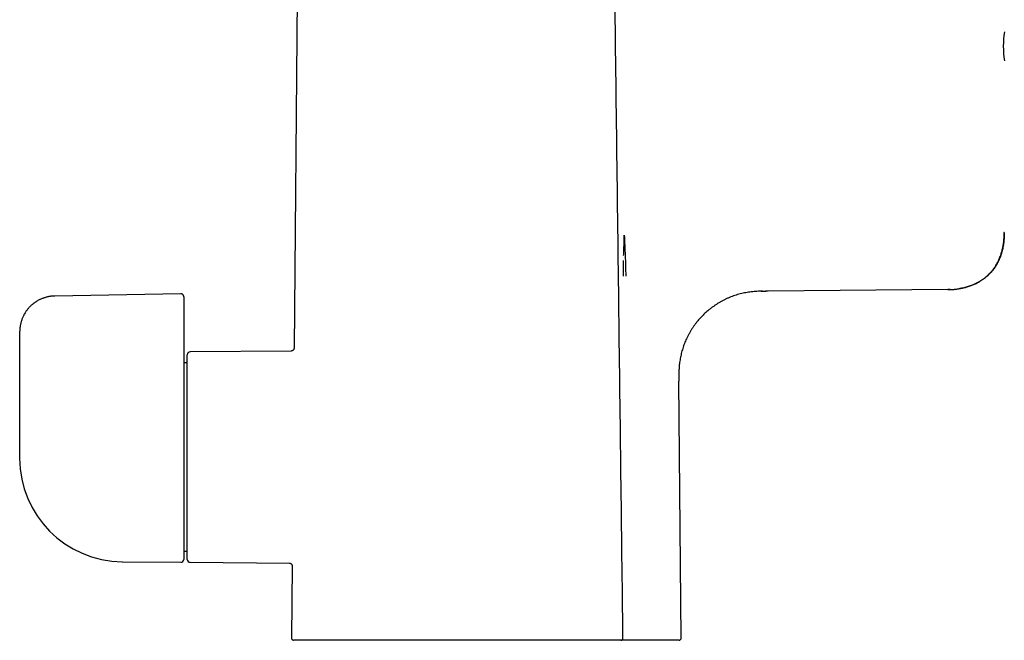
# Model space of a CAD drawing. Header units: millimetres. Extents: x 8 to 823, y 12 to 829.
# Tile 12 of 22: x 155 to 293, y 491 to 578. Entities that reach past the tile are written whole.
import ezdxf

# ---------------------------------------------------------------- set-up
doc = ezdxf.new("R2010")
doc.units = ezdxf.units.MM

msp = doc.modelspace()

# ---------------------------------------------------------------- linework, layer by layer
at = {"color": 7, "linetype": 'Continuous', "lineweight": 30}
for p, q in [((193.48, 584.03), (193.03, 532.06)), ((292.56, 548.27), (292.52, 548.27)), ((239.2, 542.16), (239.2, 544.34)), ((177.17, 539.68), (159.49, 539.37)), ((259.49, 540.05), (259.11, 540.04)), ((284.64, 540.27), (259.49, 540.05)), ((285, 540.28), (284.64, 540.27)), ((177.57, 539.28), (177.57, 537.26)), ((177.57, 537.26), (177.57, 532.9)), ((154.57, 534.37), (154.57, 524.01)), ((192.63, 531.66), (178.47, 531.54)), ((193.03, 532.06), (193.03, 532.06)), ((177.57, 530.6), (177.57, 502.44)), ((178.07, 529.99), (177.57, 529.99)), ((178.07, 502.43), (178.07, 531.14)), ((247.29, 491.39), (246.98, 527.44)), ((154.57, 516.8), (154.57, 516.61)), ((177.57, 503.59), (178.07, 503.59)), ((168.99, 502.11), (177.17, 502.04)), ((178.47, 502.03), (192.37, 501.91)), ((192.76, 501.51), (192.67, 491.39)), ((192.76, 501.51), (192.76, 501.51)), ((239.13, 491.39), (239.13, 491.39)), ((238.8, 491.09), (192.97, 491.09)), ((239.91, 491.09), (238.84, 491.09)), ((246.99, 491.09), (239.91, 491.09))]:
    msp.add_line(p, q, dxfattribs=at)
at = {"color": 7, "linetype": 'Continuous', "lineweight": 30, "flags": 128}
msp.add_lwpolyline([(154.57, 524.01), (154.57, 519.96), (154.57, 516.79)], dxfattribs=at)
at = {"color": 7, "linetype": 'Continuous', "lineweight": 30}
for centre, radius, start, end in [((306.48, 574.39), 14.05, 171.6121, 188.3895), ((178.47, 531.14), 0.4, 90.5, 180), ((169.07, 516.61), 14.5, 180, 269.5), ((177.17, 502.44), 0.4, 269.5, 0), ((178.47, 502.43), 0.4, 180, 269.5), ((192.97, 491.39), 0.3, 179.5, 270), ((246.99, 491.39), 0.3, 270, 0.5)]:
    msp.add_arc(centre, radius, start, end, dxfattribs=at)
for points, knots in [([(239.13, 491.39), (238.94, 506.62), (238.56, 537.5), (238.17, 568.38), (237.97, 584.03)], [0, 0, 0, 0, 0.493069, 1, 1, 1, 1]), ([(239.22, 545.04), (239.23, 545.31), (239.25, 545.85), (239.28, 546.5), (239.3, 547.01), (239.31, 547.35), (239.31, 547.62), (239.31, 547.79), (239.31, 547.87), (239.31, 547.9), (239.31, 547.92)], [0, 0, 0, 0, 0.28, 0.560001, 0.6832, 0.806399, 0.914815, 0.962519, 0.983508, 1, 1, 1, 1]), ([(239.31, 547.92), (239.35, 546.96), (239.42, 545.52), (239.49, 543.61), (239.51, 542.65), (239.52, 542.17)], [0, 0, 0, 0, 0.502066, 0.750958, 1, 1, 1, 1]), ([(284.67, 540.27), (284.67, 540.27), (284.68, 540.27), (284.69, 540.27), (284.71, 540.27), (284.73, 540.27), (284.75, 540.27), (284.76, 540.27), (284.78, 540.27), (284.81, 540.27), (284.83, 540.27), (284.86, 540.27), (284.9, 540.27), (284.94, 540.27), (285, 540.28), (285.09, 540.28), (285.2, 540.29), (285.33, 540.29), (285.47, 540.3), (285.62, 540.32), (285.8, 540.34), (285.99, 540.36), (286.17, 540.39), (286.36, 540.42), (286.54, 540.45), (286.75, 540.49), (286.99, 540.55), (287.25, 540.62), (287.52, 540.69), (287.78, 540.78), (288.04, 540.88), (288.28, 540.98), (288.52, 541.09), (288.76, 541.2), (288.96, 541.31), (289.12, 541.41), (289.26, 541.5), (289.4, 541.58), (289.54, 541.68), (289.67, 541.77), (289.81, 541.88), (289.95, 541.99), (290.09, 542.11), (290.23, 542.23), (290.37, 542.36), (290.51, 542.51), (290.65, 542.66), (290.8, 542.83), (290.94, 543), (291.08, 543.19), (291.21, 543.37), (291.34, 543.57), (291.46, 543.77), (291.58, 543.99), (291.7, 544.21), (291.81, 544.45), (291.92, 544.7), (292.02, 544.96), (292.11, 545.21), (292.19, 545.47), (292.26, 545.72), (292.32, 545.98), (292.38, 546.24), (292.43, 546.52), (292.47, 546.8), (292.5, 547.08), (292.53, 547.37), (292.55, 547.66), (292.56, 547.96), (292.56, 548.17), (292.56, 548.27)], [0, 0, 0, 0, 0.0013719, 0.0062654, 0.010502, 0.0132678, 0.0157037, 0.0178426, 0.0197341, 0.0214515, 0.0236624, 0.026043, 0.0286619, 0.0320535, 0.0357741, 0.0432329, 0.0517298, 0.0626759, 0.0733466, 0.0836922, 0.0993921, 0.1142967, 0.128551, 0.1429807, 0.15772, 0.1727632, 0.1934501, 0.2146633, 0.2363675, 0.2580105, 0.2793711, 0.3000854, 0.3205479, 0.3407699, 0.3607634, 0.3736302, 0.3864095, 0.3991049, 0.41172, 0.4245451, 0.4382529, 0.4528708, 0.466409, 0.4806471, 0.4955888, 0.5112395, 0.5276066, 0.5446995, 0.5625299, 0.581112, 0.5984137, 0.6163459, 0.6349236, 0.6541637, 0.6740844, 0.6943307, 0.7152717, 0.7369278, 0.7593197, 0.778912, 0.7990621, 0.8197826, 0.8410858, 0.8629835, 0.8854866, 0.9072675, 0.9296033, 0.9525005, 0.9759646, 1, 1, 1, 1]), ([(292.57, 548.27), (292.57, 548.03), (292.56, 547.57), (292.5, 546.88), (292.39, 546.21), (292.23, 545.56), (292.03, 544.93), (291.86, 544.53), (291.77, 544.34)], [0, 0, 0, 0, 0.174169, 0.345344, 0.513431, 0.678452, 0.840552, 1, 1, 1, 1]), ([(291.77, 544.34), (291.73, 544.25), (291.64, 544.07), (291.49, 543.81), (291.34, 543.55), (291.18, 543.31), (291, 543.07), (290.82, 542.84), (290.63, 542.63), (290.43, 542.42), (290.22, 542.22), (290.01, 542.03), (289.78, 541.84), (289.54, 541.67), (289.29, 541.51), (289.04, 541.35), (288.77, 541.21), (288.5, 541.07), (288.23, 540.95), (287.94, 540.84), (287.65, 540.73), (287.36, 540.64), (287.05, 540.56), (286.75, 540.49), (286.51, 540.44), (286.38, 540.42), (286.36, 540.42)], [0, 0, 0, 0, 0.043085, 0.08591, 0.128505, 0.170907, 0.213153, 0.254529, 0.29583, 0.337095, 0.378363, 0.420519, 0.462762, 0.505131, 0.547667, 0.590406, 0.633382, 0.676627, 0.720169, 0.764034, 0.808244, 0.852816, 0.897765, 0.943102, 0.988833, 1, 1, 1, 1]), ([(177.57, 539.28), (177.57, 539.3), (177.57, 539.33), (177.56, 539.37), (177.55, 539.4), (177.54, 539.44), (177.52, 539.48), (177.5, 539.51), (177.48, 539.54), (177.46, 539.56), (177.44, 539.58), (177.4, 539.61), (177.36, 539.64), (177.3, 539.66), (177.24, 539.68), (177.19, 539.68), (177.17, 539.68)], [0, 0, 0, 0, 0.084441, 0.154041, 0.206534, 0.248534, 0.332193, 0.410315, 0.445412, 0.482285, 0.534042, 0.601289, 0.683346, 0.778823, 0.88544, 1, 1, 1, 1]), ([(258.69, 540.04), (258.56, 540.04), (258.3, 540.04), (257.9, 540.03), (257.51, 540), (257.11, 539.96), (256.73, 539.91), (256.34, 539.84), (255.96, 539.77), (255.57, 539.67), (255.19, 539.57), (254.81, 539.45), (254.44, 539.31), (254.07, 539.17), (253.7, 539.01), (253.34, 538.84), (252.99, 538.65), (252.64, 538.46), (252.3, 538.25), (251.97, 538.03), (251.64, 537.8), (251.33, 537.56), (251.03, 537.31), (250.75, 537.07), (250.48, 536.82), (250.22, 536.56), (249.97, 536.3), (249.73, 536.02), (249.49, 535.73), (249.25, 535.43), (249.02, 535.1), (248.8, 534.77), (248.59, 534.43), (248.39, 534.09), (248.2, 533.74), (248.03, 533.39), (247.88, 533.05), (247.74, 532.71), (247.62, 532.37), (247.5, 532.02), (247.4, 531.67), (247.3, 531.32), (247.22, 530.96), (247.15, 530.6), (247.09, 530.24), (247.04, 529.88), (247, 529.52), (246.98, 529.18), (246.97, 528.87), (246.97, 528.58), (246.97, 528.3), (246.97, 528.01), (246.98, 527.72), (246.98, 527.53), (246.98, 527.44)], [0, 0, 0, 0, 0.020461, 0.040937, 0.061412, 0.081521, 0.10163, 0.12174, 0.14185, 0.162371, 0.182892, 0.203412, 0.223931, 0.24445, 0.264968, 0.285487, 0.306006, 0.326526, 0.347046, 0.367566, 0.388086, 0.408606, 0.429124, 0.447932, 0.466739, 0.485545, 0.504351, 0.523158, 0.541965, 0.562484, 0.583004, 0.603524, 0.624044, 0.644564, 0.665084, 0.685603, 0.704412, 0.723222, 0.742031, 0.760841, 0.779652, 0.798463, 0.817274, 0.836084, 0.854894, 0.873703, 0.892512, 0.911327, 0.926105, 0.940877, 0.955653, 0.970435, 0.985218, 1, 1, 1, 1]), ([(258.48, 540.04), (258.51, 540.04), (258.58, 540.04), (258.7, 540.04), (258.82, 540.04), (258.97, 540.04), (259.08, 540.04), (259.14, 540.04)], [0, 0, 0, 0, 0.167157, 0.333492, 0.500073, 0.750311, 1, 1, 1, 1]), ([(159.49, 539.37), (159.41, 539.37), (159.27, 539.37), (159.06, 539.35), (158.86, 539.32), (158.66, 539.29), (158.47, 539.25), (158.28, 539.2), (158.09, 539.14), (157.9, 539.08), (157.71, 539.01), (157.54, 538.94), (157.38, 538.86), (157.22, 538.78), (157.06, 538.69), (156.93, 538.61), (156.8, 538.53), (156.69, 538.45), (156.58, 538.38), (156.49, 538.31), (156.4, 538.24), (156.31, 538.16), (156.2, 538.07), (156.1, 537.97), (155.98, 537.85), (155.86, 537.73), (155.74, 537.59), (155.62, 537.44), (155.5, 537.27), (155.38, 537.09), (155.27, 536.91), (155.17, 536.74), (155.09, 536.57), (155, 536.39), (154.93, 536.21), (154.85, 536.01), (154.79, 535.82), (154.73, 535.62), (154.69, 535.43), (154.65, 535.23), (154.62, 535.03), (154.59, 534.81), (154.58, 534.6), (154.58, 534.45), (154.57, 534.37)], [0, 0, 0, 0, 0.028111, 0.055354, 0.081743, 0.107286, 0.131991, 0.155858, 0.183395, 0.209728, 0.234855, 0.258771, 0.281474, 0.305456, 0.327905, 0.348818, 0.368188, 0.386013, 0.40201, 0.416508, 0.430842, 0.446656, 0.464291, 0.483479, 0.504224, 0.526499, 0.550307, 0.575191, 0.601576, 0.629476, 0.658906, 0.682232, 0.706455, 0.731582, 0.757622, 0.784584, 0.812477, 0.837133, 0.862488, 0.888546, 0.915317, 0.942809, 0.971033, 1, 1, 1, 1]), ([(177.57, 532.9), (177.57, 532.84), (177.57, 532.72), (177.57, 532.54), (177.57, 532.36), (177.57, 532.18), (177.57, 532), (177.57, 531.83), (177.57, 531.67), (177.57, 531.51), (177.57, 531.37), (177.57, 531.24), (177.57, 531.13), (177.57, 531.02), (177.57, 530.93), (177.57, 530.84), (177.57, 530.76), (177.57, 530.7), (177.57, 530.64), (177.57, 530.62), (177.57, 530.6)], [0, 0, 0, 0, 0.062572, 0.125295, 0.188057, 0.250761, 0.313333, 0.374739, 0.43637, 0.498031, 0.55956, 0.608647, 0.657998, 0.707478, 0.75692, 0.806199, 0.854574, 0.903115, 0.951647, 1, 1, 1, 1]), ([(193.03, 532.06), (193.03, 532.04), (193.03, 532.01), (193.02, 531.97), (193.01, 531.93), (192.99, 531.89), (192.97, 531.86), (192.95, 531.83), (192.93, 531.8), (192.91, 531.77), (192.87, 531.74), (192.83, 531.72), (192.79, 531.69), (192.74, 531.68), (192.69, 531.67), (192.65, 531.66), (192.63, 531.66)], [0, 0, 0, 0, 0.076697, 0.14905, 0.215974, 0.276581, 0.34641, 0.402762, 0.45023, 0.509974, 0.58412, 0.671989, 0.746123, 0.826324, 0.911418, 1, 1, 1, 1]), ([(192.37, 501.91), (192.38, 501.91), (192.41, 501.91), (192.46, 501.9), (192.5, 501.89), (192.54, 501.87), (192.57, 501.85), (192.6, 501.83), (192.63, 501.81), (192.65, 501.79), (192.68, 501.75), (192.71, 501.71), (192.73, 501.66), (192.75, 501.62), (192.76, 501.56), (192.76, 501.53), (192.76, 501.51)], [0, 0, 0, 0, 0.076918, 0.149505, 0.216658, 0.277476, 0.347535, 0.40405, 0.451639, 0.511573, 0.585998, 0.674224, 0.748665, 0.829186, 0.914596, 1, 1, 1, 1]), ([(238.83, 491.09), (238.84, 491.09), (238.87, 491.09), (238.9, 491.09), (238.93, 491.1), (238.96, 491.12), (239, 491.14), (239.03, 491.16), (239.06, 491.19), (239.08, 491.22), (239.09, 491.24), (239.11, 491.28), (239.12, 491.31), (239.13, 491.35), (239.13, 491.38), (239.13, 491.39)], [0, 0, 0, 0, 0.0775753, 0.1497284, 0.2148647, 0.2719099, 0.3732916, 0.4733928, 0.5389691, 0.6049559, 0.6841153, 0.7532313, 0.8297601, 0.912515, 1, 1, 1, 1]), ([(238.83, 491.09), (238.83, 491.09), (238.82, 491.09), (238.81, 491.09), (238.8, 491.09)], [0, 0, 0, 0, 0.4998281, 1, 1, 1, 1])]:
    msp.add_open_spline(points, degree=3, knots=knots, dxfattribs=at)

doc.saveas('drawing.dxf')
